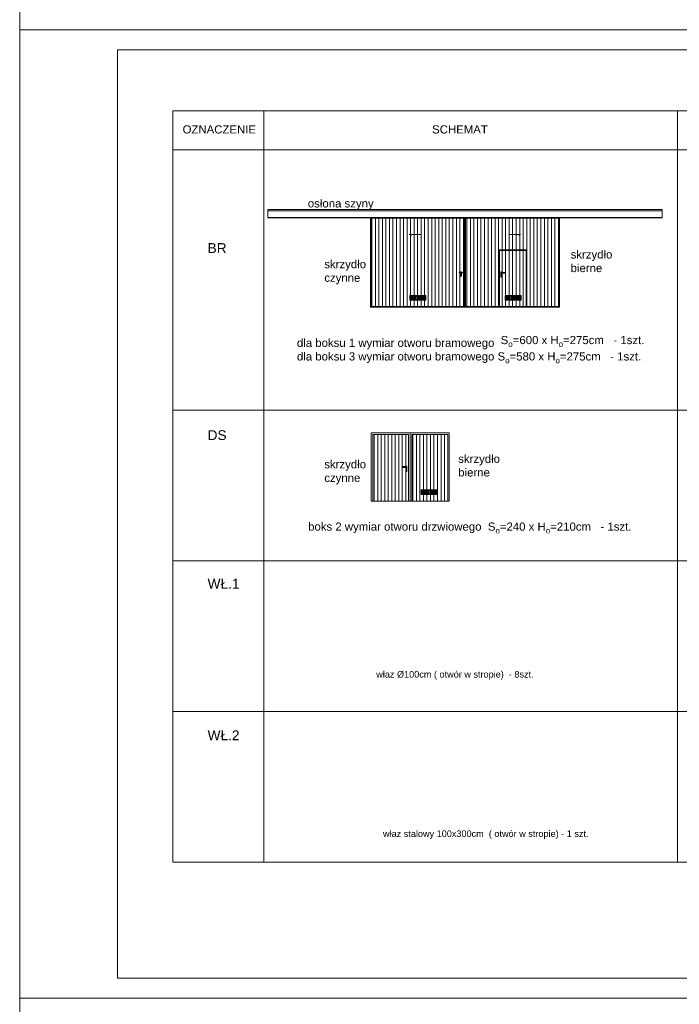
# Model space of a CAD drawing. Header units: millimetres. Extents: x 14041 to 23361, y -6349 to 12956.
# Tile 16 of 106: x 19155 to 21178, y -428 to 2592. Entities that reach past the tile are written whole.
import ezdxf

# ---------------------------------------------------------------- set-up
doc = ezdxf.new("R2010")
doc.units = ezdxf.units.MM
for name, color, linetype, lineweight in [('A-odnośnik', 2, 'Continuous', 9), ('A-opisy', 7, 'Continuous', 18), ('A-stolarka', 5, 'Continuous', 15), ('A-stolarka opis', 7, 'Continuous', 9), ('A-Tabelka', 7, 'Continuous', 18), ('A-wypełnienie', 252, 'Continuous', 9)]:
    doc.layers.add(name, color=color, linetype=linetype, lineweight=lineweight)
doc.styles.add('OP.3', font='arial.ttf', dxfattribs={"height": 16})

msp = doc.modelspace()

# ---------------------------------------------------------------- hatches: boundary and pattern name
at = {"layer": 'A-stolarka', "ltscale": 2, "transparency": 33554687}
h = msp.add_hatch(dxfattribs=at)
h.set_pattern_fill('ANSI31', color=256, angle=45)
h.set_pattern_definition([(90, (-5501.817376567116, -7607.582151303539), (-3.175, 1.944126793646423e-16), [])])
h.paths.add_polyline_path([(20353.00702095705, 1743.75583513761), (20353.00702095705, 1733.75583513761), (20398.00702095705, 1733.75583513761), (20398.00702095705, 1743.75583513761)])
h = msp.add_hatch(dxfattribs=at)
h.set_pattern_fill('ANSI31', color=256, scale=1.000000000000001, angle=45)
h.set_pattern_definition([(90, (-5209.213756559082, -7607.582151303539), (-3.175, 1.944126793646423e-16), [])])
h.paths.add_polyline_path([(20645.61064096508, 1743.75583513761), (20645.61064096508, 1733.75583513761), (20690.61064096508, 1733.75583513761), (20690.61064096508, 1743.75583513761)])
h = msp.add_hatch(dxfattribs=at)
h.set_pattern_fill('ANSI31', color=256, scale=1.000000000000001, angle=45)
h.set_pattern_definition([(90, (-5466.146418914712, -8203.284223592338), (-3.175, 1.944126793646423e-16), [])])
h.paths.add_polyline_path([(20388.67797860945, 1148.053762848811), (20388.67797860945, 1138.053762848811), (20433.67797860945, 1138.053762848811), (20433.67797860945, 1148.053762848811)])
at = {"layer": 'A-wypełnienie', "ltscale": 10, "transparency": 33554687}
h = msp.add_hatch(dxfattribs=at)
h.set_pattern_fill('ANSI31', color=253, scale=3.400000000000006, angle=45)
h.set_pattern_definition([(90, (-1117.529020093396, -1950.324694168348), (-10.795, 6.610031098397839e-16), [])])
h.paths.add_polyline_path([(20351.00702095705, 1745.75583513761), (20400.00702095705, 1745.75583513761), (20400.00702095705, 1731.75583513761), (20351.00702095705, 1731.75583513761)], flags=16)
h.paths.add_polyline_path([(20351.00702095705, 1745.75583513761), (20400.00702095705, 1745.75583513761), (20400.00702095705, 1731.75583513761), (20351.00702095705, 1731.75583513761)], flags=16)
h.paths.add_polyline_path([(20351.00702095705, 1745.75583513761), (20400.00702095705, 1745.75583513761), (20400.00702095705, 1731.75583513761), (20351.00702095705, 1731.75583513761)], flags=16)
h.paths.add_polyline_path([(20351.00702095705, 1745.75583513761), (20400.00702095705, 1745.75583513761), (20400.00702095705, 1731.75583513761), (20351.00702095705, 1731.75583513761)], flags=16)
h.paths.add_polyline_path([(20351.00702095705, 1745.75583513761), (20400.00702095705, 1745.75583513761), (20400.00702095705, 1731.75583513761), (20351.00702095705, 1731.75583513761)], flags=16)
h.paths.add_polyline_path([(20518.50702095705, 1985.860087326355), (20230.50702095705, 1985.860087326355), (20230.50702095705, 1710.808514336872), (20518.50702095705, 1710.808514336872)])
h = msp.add_hatch(dxfattribs=at)
h.set_pattern_fill('ANSI31', color=253, scale=3.400000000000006, angle=45)
h.set_pattern_definition([(90, (-1117.529020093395, -1950.324694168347), (-10.795, 6.610031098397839e-16), [])])
h.paths.add_polyline_path([(20808.50702095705, 1983.860087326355), (20522.50702095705, 1983.860087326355), (20522.50702095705, 1712.808514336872), (20624.50702095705, 1712.808514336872), (20624.50702095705, 1885.860087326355), (20710.50702095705, 1885.860087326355), (20710.50702095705, 1712.808514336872), (20808.50702095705, 1712.808514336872)])
h.paths.add_polyline_path([(20708.50702095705, 1712.808514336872), (20708.50702095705, 1883.860087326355), (20626.50702095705, 1883.860087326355), (20626.50702095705, 1712.808514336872)])
h.paths.add_polyline_path([(20643.61064096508, 1745.75583513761), (20692.61064096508, 1745.75583513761), (20692.61064096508, 1731.75583513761), (20643.61064096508, 1731.75583513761)], flags=16)
h = msp.add_hatch(dxfattribs=at)
h.set_pattern_fill('ANSI31', color=253, scale=3.400000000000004, angle=45)
h.set_pattern_definition([(90, (-711.1179094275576, -2546.026766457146), (-10.795, 6.610031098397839e-16), [])])
h.paths.add_polyline_path([(20347.50702095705, 1320.106442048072), (20237.50702095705, 1320.106442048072), (20237.50702095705, 1115.106442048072), (20347.50702095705, 1115.106442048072)])
h.paths.add_polyline_path([(20357.50702095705, 1115.106442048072), (20467.50702095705, 1115.106442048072), (20467.50702095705, 1320.106442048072), (20357.50702095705, 1320.106442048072)])

# ---------------------------------------------------------------- linework, layer by layer
at = {"layer": 'A-odnośnik', "ltscale": 2}
for p, q in [((19624.82310888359, 2312.824776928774), (19624.82310888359, 7.901958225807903)), ((19624.82310888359, 2312.824776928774), (22393.27544799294, 2312.824776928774)), ((19903.8482265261, 2312.824776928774), (19903.8482265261, 7.901958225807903)), ((21172.26807284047, 2312.824776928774), (21172.26807284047, 7.901958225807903)), ((19624.82310888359, 2192.811062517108), (22393.27544799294, 2192.811062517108)), ((19624.82310888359, 1394.308011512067), (22393.27544799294, 1394.308011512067)), ((19624.82310888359, 932.172660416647), (22393.27544799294, 932.172660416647)), ((19624.82310888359, 470.0373093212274), (22393.27544799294, 470.0373093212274)), ((19624.82310888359, 7.901958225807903), (22393.27544799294, 7.901958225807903))]:
    msp.add_line(p, q, dxfattribs=at)
at = {"layer": 'A-odnośnik'}
for p, q in [((20384.95719689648, 1933.471970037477), (20349.8895952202, 1933.471970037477)), ((20349.8895952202, 1933.471970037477), (20358.01872451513, 1931.127238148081)), ((20656.05684501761, 1933.471970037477), (20691.12444669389, 1933.471970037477)), ((20691.12444669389, 1933.471970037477), (20682.99531739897, 1931.127238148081))]:
    msp.add_line(p, q, dxfattribs=at)
at = {"layer": 'A-stolarka', "ltscale": 2}
for p, q in [((19915.50702095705, 2009.860087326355), (21125.50702095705, 2009.860087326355)), ((19915.50702095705, 2005.860087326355), (21125.50702095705, 2005.860087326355)), ((20518.50702095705, 1985.860087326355), (20518.50702095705, 1710.808514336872)), ((20520.50702095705, 1985.860087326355), (20520.50702095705, 1710.808514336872)), ((20522.50702095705, 1985.860087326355), (20522.50702095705, 1710.808514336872))]:
    msp.add_line(p, q, dxfattribs=at)
at = {"layer": 'A-stolarka', "lineweight": 30}
msp.add_line((19915.50702095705, 1985.860087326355), (21125.50702095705, 1985.860087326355), dxfattribs=at)
at = {"layer": 'A-stolarka', "linetype": 'Continuous', "ltscale": 25.4}
for p, q in [((20503.39574540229, 1816.949702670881), (20507.0452314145, 1817.364366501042)), ((20507.0452314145, 1814.780974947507), (20503.39593694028, 1815.195594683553)), ((20507.03479741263, 1816.988807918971), (20503.43392677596, 1816.573410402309)), ((20503.43406940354, 1815.571897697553), (20507.03479741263, 1815.15653352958)), ((20505.9977725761, 1817.245351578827), (20505.9977725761, 1818.522670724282)), ((20506.2477725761, 1818.522670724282), (20505.9977725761, 1818.522670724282)), ((20505.9977725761, 1806.122670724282), (20505.9977725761, 1814.89998346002)), ((20506.2477725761, 1818.522670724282), (20506.2477725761, 1817.273757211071)), ((20506.2477725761, 1814.871579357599), (20506.2477725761, 1806.122670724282)), ((20506.6977725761, 1819.222670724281), (20509.1977725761, 1819.222670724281)), ((20506.6977725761, 1819.222670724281), (20506.6977725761, 1818.972670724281)), ((20509.1977725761, 1818.972670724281), (20506.6977725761, 1818.972670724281)), ((20507.0452314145, 1817.364366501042), (20508.85031373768, 1817.364366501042)), ((20508.85031373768, 1814.780974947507), (20507.0452314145, 1814.780974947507)), ((20508.85031373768, 1817.364366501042), (20512.49967976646, 1816.949730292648)), ((20512.49967976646, 1815.195611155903), (20508.85031373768, 1814.780974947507)), ((20512.4615290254, 1816.573431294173), (20508.86074773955, 1816.988807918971)), ((20508.86074773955, 1815.15653352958), (20512.4615290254, 1815.571910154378)), ((20509.1977725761, 1818.972670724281), (20509.1977725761, 1819.222670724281)), ((20509.8977725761, 1818.522670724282), (20509.6477725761, 1818.522670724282)), ((20509.6477725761, 1817.273760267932), (20509.6477725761, 1818.522670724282)), ((20509.6477725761, 1806.122670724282), (20509.6477725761, 1814.87158118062)), ((20509.8977725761, 1818.522670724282), (20509.8977725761, 1817.245355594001)), ((20509.8977725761, 1814.899985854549), (20509.8977725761, 1806.122670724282)), ((20630.79218345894, 1803.017645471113), (20630.79218345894, 1818.517645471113)), ((20630.99218345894, 1818.517645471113), (20630.79218345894, 1818.517645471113)), ((20630.99218345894, 1818.517645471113), (20630.99218345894, 1803.017645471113)), ((20631.19218345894, 1815.142645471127), (20631.19218345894, 1816.842645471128)), ((20632.89218345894, 1816.842645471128), (20631.19218345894, 1816.842645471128)), ((20631.19218345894, 1815.142645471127), (20632.89218345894, 1815.142645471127)), ((20631.29218345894, 1819.017645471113), (20633.39218345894, 1819.017645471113)), ((20631.29218345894, 1818.817645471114), (20631.29218345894, 1819.017645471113)), ((20633.39218345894, 1818.817645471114), (20631.29218345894, 1818.817645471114)), ((20631.49218345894, 1817.142645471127), (20632.97387594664, 1817.142645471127)), ((20632.97387594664, 1814.842645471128), (20631.49218345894, 1814.842645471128)), ((20632.09655380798, 1813.838277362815), (20632.29244397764, 1813.842387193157)), ((20632.09655380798, 1813.747018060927), (20632.09655380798, 1813.838277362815)), ((20632.10093232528, 1813.833898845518), (20632.09655380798, 1813.838277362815)), ((20632.10093232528, 1813.751396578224), (20632.09655380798, 1813.747018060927)), ((20632.10093232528, 1813.751396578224), (20632.10093232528, 1813.833898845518)), ((20632.10093232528, 1813.833898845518), (20632.30093232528, 1813.833898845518)), ((20632.30093232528, 1813.751396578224), (20632.10093232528, 1813.751396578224)), ((20632.30093232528, 1813.833898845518), (20632.29244397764, 1813.842387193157)), ((20632.30093232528, 1813.751396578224), (20632.29244397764, 1813.742908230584)), ((20632.29655380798, 1813.547018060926), (20632.29244397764, 1813.742908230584)), ((20632.29655380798, 1814.038277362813), (20632.38781310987, 1814.038277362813)), ((20632.30093232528, 1814.033898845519), (20632.29655380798, 1814.038277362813)), ((20632.30093232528, 1813.551396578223), (20632.29655380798, 1813.547018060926)), ((20632.38781310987, 1813.547018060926), (20632.29655380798, 1813.547018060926)), ((20632.30093232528, 1814.033898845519), (20632.38343459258, 1814.033898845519)), ((20632.30093232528, 1813.833898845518), (20632.30093232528, 1814.033898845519)), ((20632.30093232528, 1813.551396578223), (20632.30093232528, 1813.751396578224)), ((20632.38343459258, 1813.551396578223), (20632.30093232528, 1813.551396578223)), ((20632.38343459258, 1814.033898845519), (20632.38781310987, 1814.038277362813)), ((20632.38343459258, 1814.033898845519), (20632.38343459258, 1813.833898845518)), ((20632.38343459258, 1813.833898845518), (20632.39192294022, 1813.842387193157)), ((20632.38343459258, 1813.833898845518), (20632.58343459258, 1813.833898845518)), ((20632.38343459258, 1813.751396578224), (20632.39192294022, 1813.742908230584)), ((20632.58343459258, 1813.751396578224), (20632.38343459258, 1813.751396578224)), ((20632.38343459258, 1813.751396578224), (20632.38343459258, 1813.551396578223)), ((20632.38343459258, 1813.551396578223), (20632.38781310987, 1813.547018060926)), ((20632.38781310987, 1814.038277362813), (20632.39192294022, 1813.842387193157)), ((20632.58781310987, 1813.747018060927), (20632.39192294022, 1813.742908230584)), ((20632.58343459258, 1813.833898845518), (20632.58781310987, 1813.838277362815)), ((20632.58343459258, 1813.833898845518), (20632.58343459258, 1813.751396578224)), ((20632.58343459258, 1813.751396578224), (20632.58781310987, 1813.747018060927)), ((20632.58781310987, 1813.838277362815), (20632.58781310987, 1813.747018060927)), ((20632.89218345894, 1816.842645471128), (20632.89218345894, 1815.142645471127)), ((20641.21049097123, 1816.842645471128), (20632.89218345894, 1816.842645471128)), ((20632.89218345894, 1815.142645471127), (20641.21049097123, 1815.142645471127)), ((20632.97387594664, 1817.142645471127), (20641.40772180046, 1817.142645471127)), ((20641.40772180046, 1814.842645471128), (20632.97387594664, 1814.842645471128)), ((20633.39218345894, 1819.017645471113), (20633.39218345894, 1818.817645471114)), ((20633.69218345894, 1817.142645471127), (20633.69218345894, 1818.517645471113)), ((20633.89218345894, 1818.517645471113), (20633.69218345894, 1818.517645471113)), ((20633.69218345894, 1803.017645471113), (20633.69218345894, 1814.842645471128)), ((20633.89218345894, 1818.517645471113), (20633.89218345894, 1817.142645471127)), ((20633.89218345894, 1814.842645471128), (20633.89218345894, 1803.017645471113)), ((20641.26119298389, 1816.994751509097), (20641.21049097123, 1816.842645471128)), ((20641.3625970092, 1816.893347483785), (20641.21049097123, 1816.842645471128)), ((20641.3625970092, 1815.091943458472), (20641.21049097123, 1815.142645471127)), ((20641.26119298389, 1814.990539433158), (20641.21049097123, 1815.142645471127)), ((20641.40772180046, 1817.142645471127), (20642.74288547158, 1817.142645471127)), ((20642.74288547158, 1814.842645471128), (20641.40772180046, 1814.842645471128)), ((20642.8442894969, 1816.942645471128), (20641.50912582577, 1816.942645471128)), ((20641.50912582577, 1815.042645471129), (20642.8442894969, 1815.042645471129)), ((20642.74288547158, 1817.142645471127), (20642.79218345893, 1817.142645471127)), ((20642.79218345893, 1814.842645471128), (20642.74288547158, 1814.842645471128)), ((20642.8442894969, 1815.042645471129), (20642.8442894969, 1816.942645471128)), ((20642.99218345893, 1816.942645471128), (20642.8442894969, 1816.942645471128)), ((20642.8442894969, 1815.042645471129), (20642.99218345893, 1815.042645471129)), ((20642.99218345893, 1816.942645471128), (20642.99218345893, 1815.042645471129)), ((20505.9977725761, 1806.122670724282), (20506.2477725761, 1806.122670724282)), ((20506.6977725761, 1805.672670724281), (20509.1977725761, 1805.672670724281)), ((20506.6977725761, 1805.672670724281), (20506.6977725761, 1805.422670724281)), ((20509.1977725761, 1805.422670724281), (20506.6977725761, 1805.422670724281)), ((20507.39777258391, 1808.122670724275), (20507.39777258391, 1809.360280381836)), ((20507.39777258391, 1808.122670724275), (20507.44777258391, 1808.122670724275)), ((20507.44777258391, 1809.385284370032), (20507.44777258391, 1808.122670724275)), ((20507.83277257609, 1811.41241676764), (20508.06277257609, 1811.41241676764)), ((20507.83277257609, 1810.91241676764), (20507.83277257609, 1811.41241676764)), ((20507.83277257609, 1809.462416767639), (20507.83277257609, 1810.91241676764)), ((20508.06277257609, 1810.91241676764), (20507.83277257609, 1810.91241676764)), ((20507.83277257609, 1809.462416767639), (20508.06277257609, 1809.462416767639)), ((20507.83277257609, 1808.962416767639), (20507.83277257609, 1809.462416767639)), ((20508.06277257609, 1808.962416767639), (20507.83277257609, 1808.962416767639)), ((20508.06277257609, 1811.41241676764), (20508.06277257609, 1810.91241676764)), ((20508.06277257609, 1809.462416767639), (20508.06277257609, 1810.91241676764)), ((20508.06277257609, 1809.462416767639), (20508.06277257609, 1808.962416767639)), ((20508.44777258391, 1808.122670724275), (20508.44777258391, 1809.385284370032)), ((20508.49777258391, 1808.122670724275), (20508.44777258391, 1808.122670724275)), ((20508.49777258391, 1809.360280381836), (20508.49777258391, 1808.122670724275)), ((20509.1977725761, 1805.422670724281), (20509.1977725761, 1805.672670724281)), ((20509.6477725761, 1806.122670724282), (20509.8977725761, 1806.122670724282)), ((20630.99218345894, 1803.017645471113), (20630.79218345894, 1803.017645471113)), ((20631.29218345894, 1802.717645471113), (20633.39218345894, 1802.717645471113)), ((20631.29218345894, 1802.717645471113), (20631.29218345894, 1802.517645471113)), ((20633.39218345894, 1802.517645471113), (20631.29218345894, 1802.517645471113)), ((20631.84218159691, 1805.017645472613), (20631.84218159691, 1806.274576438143)), ((20631.84718252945, 1806.281756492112), (20631.84718252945, 1805.037396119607)), ((20632.09655380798, 1803.538277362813), (20632.29244397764, 1803.542387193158)), ((20632.09655380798, 1803.447018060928), (20632.09655380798, 1803.538277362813)), ((20632.10093232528, 1803.533898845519), (20632.09655380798, 1803.538277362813)), ((20632.10093232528, 1803.451396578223), (20632.09655380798, 1803.447018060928)), ((20632.10093232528, 1803.451396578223), (20632.10093232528, 1803.533898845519)), ((20632.10093232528, 1803.533898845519), (20632.30093232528, 1803.533898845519)), ((20632.30093232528, 1803.451396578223), (20632.10093232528, 1803.451396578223)), ((20632.44218253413, 1807.342646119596), (20632.24218253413, 1807.342646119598)), ((20632.24218253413, 1807.342646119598), (20632.24218253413, 1807.242646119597)), ((20632.24218253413, 1807.242646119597), (20632.34218253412, 1807.242646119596)), ((20632.34218253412, 1807.142646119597), (20632.24218253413, 1807.142646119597)), ((20632.24218253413, 1807.142646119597), (20632.24218253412, 1806.742646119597)), ((20632.24218253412, 1806.742646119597), (20632.34218253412, 1806.742646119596)), ((20632.30093232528, 1803.533898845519), (20632.29244397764, 1803.542387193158)), ((20632.30093232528, 1803.451396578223), (20632.29244397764, 1803.442908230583)), ((20632.29655380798, 1803.247018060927), (20632.29244397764, 1803.442908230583)), ((20632.29655380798, 1803.738277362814), (20632.38781310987, 1803.738277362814)), ((20632.30093232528, 1803.733898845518), (20632.29655380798, 1803.738277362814)), ((20632.30093232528, 1803.251396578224), (20632.29655380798, 1803.247018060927)), ((20632.38781310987, 1803.247018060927), (20632.29655380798, 1803.247018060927)), ((20632.30093232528, 1803.733898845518), (20632.38343459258, 1803.733898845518)), ((20632.30093232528, 1803.533898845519), (20632.30093232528, 1803.733898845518)), ((20632.30093232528, 1803.251396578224), (20632.30093232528, 1803.451396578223)), ((20632.38343459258, 1803.251396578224), (20632.30093232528, 1803.251396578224)), ((20632.34218253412, 1807.242646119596), (20632.34218253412, 1807.142646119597)), ((20632.34218253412, 1806.942646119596), (20632.34218253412, 1807.042646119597)), ((20632.34218253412, 1807.042646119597), (20632.44218253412, 1807.042646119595)), ((20632.44218253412, 1806.942646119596), (20632.34218253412, 1806.942646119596)), ((20632.34218253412, 1806.742646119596), (20632.34218253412, 1806.442646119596)), ((20632.34218253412, 1806.442646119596), (20632.44218253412, 1806.442646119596)), ((20632.38343459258, 1803.733898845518), (20632.38781310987, 1803.738277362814)), ((20632.38343459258, 1803.733898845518), (20632.38343459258, 1803.533898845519)), ((20632.38343459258, 1803.533898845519), (20632.39192294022, 1803.542387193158)), ((20632.38343459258, 1803.533898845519), (20632.58343459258, 1803.533898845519)), ((20632.38343459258, 1803.451396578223), (20632.39192294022, 1803.442908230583)), ((20632.58343459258, 1803.451396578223), (20632.38343459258, 1803.451396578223)), ((20632.38343459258, 1803.451396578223), (20632.38343459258, 1803.251396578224)), ((20632.38343459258, 1803.251396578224), (20632.38781310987, 1803.247018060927)), ((20632.38781310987, 1803.738277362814), (20632.39192294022, 1803.542387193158)), ((20632.58781310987, 1803.447018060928), (20632.39192294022, 1803.442908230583)), ((20632.44218253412, 1807.042646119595), (20632.44218253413, 1807.342646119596)), ((20632.44218253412, 1806.442646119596), (20632.44218253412, 1806.942646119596)), ((20632.58343459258, 1803.533898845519), (20632.58781310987, 1803.538277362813)), ((20632.58343459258, 1803.533898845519), (20632.58343459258, 1803.451396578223)), ((20632.58343459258, 1803.451396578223), (20632.58781310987, 1803.447018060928)), ((20632.58781310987, 1803.538277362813), (20632.58781310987, 1803.447018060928)), ((20632.83718252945, 1805.037396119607), (20632.83718252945, 1806.281756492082)), ((20632.84218346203, 1806.274576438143), (20632.84218346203, 1805.017645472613)), ((20633.39218345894, 1802.517645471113), (20633.39218345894, 1802.717645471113)), ((20633.89218345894, 1803.017645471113), (20633.69218345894, 1803.017645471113)), ((20330.0342935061, 1221.213261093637), (20330.0342935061, 1219.313261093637)), ((20330.0342935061, 1221.213261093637), (20330.18218746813, 1221.213261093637)), ((20330.18218746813, 1219.313261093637), (20330.0342935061, 1219.313261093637)), ((20330.18218746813, 1219.313261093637), (20330.18218746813, 1221.213261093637)), ((20330.18218746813, 1221.213261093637), (20331.51735113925, 1221.213261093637)), ((20331.51735113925, 1219.313261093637), (20330.18218746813, 1219.313261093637)), ((20330.28359149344, 1221.413261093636), (20330.2342935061, 1221.413261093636)), ((20330.2342935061, 1219.113261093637), (20330.28359149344, 1219.113261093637)), ((20331.61875516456, 1221.413261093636), (20330.28359149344, 1221.413261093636)), ((20330.28359149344, 1219.113261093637), (20331.61875516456, 1219.113261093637)), ((20340.05260101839, 1221.413261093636), (20331.61875516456, 1221.413261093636)), ((20331.61875516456, 1219.113261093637), (20340.05260101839, 1219.113261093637)), ((20331.66387995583, 1221.163963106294), (20331.8159859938, 1221.113261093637)), ((20331.66387995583, 1219.362559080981), (20331.8159859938, 1219.413261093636)), ((20331.76528398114, 1221.265367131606), (20331.8159859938, 1221.113261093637)), ((20331.76528398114, 1219.261155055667), (20331.8159859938, 1219.413261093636)), ((20331.8159859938, 1221.113261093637), (20340.13429350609, 1221.113261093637)), ((20340.13429350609, 1219.413261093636), (20331.8159859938, 1219.413261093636)), ((20339.13429350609, 1222.788261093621), (20339.13429350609, 1221.413261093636)), ((20339.13429350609, 1222.788261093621), (20339.33429350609, 1222.788261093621)), ((20339.13429350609, 1219.113261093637), (20339.13429350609, 1207.288261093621)), ((20339.33429350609, 1221.413261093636), (20339.33429350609, 1222.788261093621)), ((20339.33429350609, 1207.288261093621), (20339.33429350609, 1219.113261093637)), ((20341.73429350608, 1223.288261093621), (20339.63429350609, 1223.288261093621)), ((20339.63429350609, 1223.288261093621), (20339.63429350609, 1223.088261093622)), ((20339.63429350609, 1223.088261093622), (20341.73429350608, 1223.088261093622)), ((20341.53429350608, 1221.413261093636), (20340.05260101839, 1221.413261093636)), ((20340.05260101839, 1219.113261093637), (20341.53429350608, 1219.113261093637)), ((20340.13429350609, 1221.113261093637), (20340.13429350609, 1219.413261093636)), ((20340.13429350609, 1221.113261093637), (20341.83429350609, 1221.113261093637)), ((20341.83429350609, 1219.413261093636), (20340.13429350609, 1219.413261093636)), ((20340.184293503, 1210.545192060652), (20340.184293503, 1209.288261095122)), ((20340.18929443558, 1209.308011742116), (20340.18929443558, 1210.552372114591)), ((20340.43866385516, 1218.108892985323), (20340.43866385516, 1218.017633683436)), ((20340.44304237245, 1218.104514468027), (20340.43866385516, 1218.108892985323)), ((20340.44304237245, 1218.022012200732), (20340.43866385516, 1218.017633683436)), ((20340.43866385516, 1218.017633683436), (20340.63455402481, 1218.013523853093)), ((20340.64304237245, 1218.104514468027), (20340.44304237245, 1218.104514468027)), ((20340.44304237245, 1218.104514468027), (20340.44304237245, 1218.022012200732)), ((20340.44304237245, 1218.022012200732), (20340.64304237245, 1218.022012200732)), ((20340.5842944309, 1211.313261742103), (20340.5842944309, 1211.613261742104)), ((20340.5842944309, 1211.613261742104), (20340.7842944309, 1211.613261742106)), ((20340.6842944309, 1211.313261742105), (20340.5842944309, 1211.313261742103)), ((20340.5842944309, 1210.713261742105), (20340.5842944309, 1211.213261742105)), ((20340.5842944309, 1211.213261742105), (20340.6842944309, 1211.213261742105)), ((20340.68429443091, 1210.713261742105), (20340.5842944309, 1210.713261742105)), ((20340.63866385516, 1218.308892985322), (20340.63455402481, 1218.113002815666)), ((20340.64304237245, 1218.104514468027), (20340.63455402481, 1218.113002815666)), ((20340.64304237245, 1218.022012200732), (20340.63455402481, 1218.013523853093)), ((20340.63866385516, 1208.008892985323), (20340.63455402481, 1207.813002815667)), ((20340.72992315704, 1218.308892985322), (20340.63866385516, 1218.308892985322)), ((20340.64304237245, 1218.304514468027), (20340.63866385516, 1218.308892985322)), ((20340.64304237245, 1217.822012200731), (20340.63866385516, 1217.817633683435)), ((20340.63866385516, 1217.817633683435), (20340.72992315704, 1217.817633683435)), ((20340.72992315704, 1208.008892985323), (20340.63866385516, 1208.008892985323)), ((20340.64304237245, 1208.004514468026), (20340.63866385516, 1208.008892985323)), ((20340.72554463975, 1218.304514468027), (20340.64304237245, 1218.304514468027)), ((20340.64304237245, 1218.304514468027), (20340.64304237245, 1218.104514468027)), ((20340.64304237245, 1218.022012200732), (20340.64304237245, 1217.822012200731)), ((20340.64304237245, 1217.822012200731), (20340.72554463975, 1217.822012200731)), ((20340.72554463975, 1208.004514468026), (20340.64304237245, 1208.004514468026)), ((20340.64304237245, 1208.004514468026), (20340.64304237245, 1207.804514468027)), ((20340.6842944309, 1211.513261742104), (20340.6842944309, 1211.413261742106)), ((20340.7842944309, 1211.513261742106), (20340.6842944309, 1211.513261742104)), ((20340.6842944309, 1211.413261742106), (20340.7842944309, 1211.413261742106)), ((20340.6842944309, 1211.213261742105), (20340.6842944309, 1211.313261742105)), ((20340.7842944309, 1211.013261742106), (20340.6842944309, 1211.013261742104)), ((20340.6842944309, 1211.013261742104), (20340.68429443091, 1210.713261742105)), ((20340.72554463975, 1218.304514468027), (20340.72992315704, 1218.308892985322)), ((20340.72554463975, 1218.104514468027), (20340.72554463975, 1218.304514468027)), ((20340.72554463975, 1218.104514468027), (20340.73403298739, 1218.113002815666)), ((20340.92554463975, 1218.104514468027), (20340.72554463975, 1218.104514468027)), ((20340.72554463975, 1218.022012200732), (20340.73403298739, 1218.013523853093)), ((20340.72554463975, 1217.822012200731), (20340.72554463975, 1218.022012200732)), ((20340.72554463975, 1218.022012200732), (20340.92554463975, 1218.022012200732)), ((20340.72554463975, 1217.822012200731), (20340.72992315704, 1217.817633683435)), ((20340.72554463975, 1208.004514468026), (20340.72992315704, 1208.008892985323)), ((20340.72554463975, 1207.804514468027), (20340.72554463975, 1208.004514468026)), ((20340.72992315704, 1217.817633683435), (20340.73403298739, 1218.013523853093)), ((20340.92992315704, 1218.108892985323), (20340.73403298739, 1218.113002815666)), ((20340.7842944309, 1211.613261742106), (20340.7842944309, 1211.513261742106)), ((20340.7842944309, 1211.413261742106), (20340.7842944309, 1211.013261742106)), ((20340.92554463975, 1218.104514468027), (20340.92992315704, 1218.108892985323)), ((20340.92554463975, 1218.022012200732), (20340.92554463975, 1218.104514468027)), ((20340.92554463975, 1218.022012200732), (20340.92992315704, 1218.017633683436)), ((20340.92992315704, 1218.017633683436), (20340.92992315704, 1218.108892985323)), ((20341.17929443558, 1210.55237211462), (20341.17929443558, 1209.308011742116)), ((20341.18429536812, 1209.288261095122), (20341.18429536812, 1210.545192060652)), ((20341.73429350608, 1223.088261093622), (20341.73429350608, 1223.288261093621)), ((20341.83429350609, 1219.413261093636), (20341.83429350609, 1221.113261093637)), ((20342.03429350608, 1222.788261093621), (20342.03429350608, 1207.288261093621)), ((20342.03429350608, 1222.788261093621), (20342.23429350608, 1222.788261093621)), ((20342.23429350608, 1207.288261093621), (20342.23429350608, 1222.788261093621)), ((20339.13429350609, 1207.288261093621), (20339.33429350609, 1207.288261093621)), ((20341.73429350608, 1206.988261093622), (20339.63429350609, 1206.988261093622)), ((20339.63429350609, 1206.788261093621), (20339.63429350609, 1206.988261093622)), ((20339.63429350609, 1206.788261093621), (20341.73429350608, 1206.788261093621)), ((20340.43866385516, 1207.808892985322), (20340.43866385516, 1207.717633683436)), ((20340.44304237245, 1207.804514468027), (20340.43866385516, 1207.808892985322)), ((20340.44304237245, 1207.722012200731), (20340.43866385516, 1207.717633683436)), ((20340.43866385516, 1207.717633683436), (20340.63455402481, 1207.713523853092)), ((20340.64304237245, 1207.804514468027), (20340.44304237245, 1207.804514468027)), ((20340.44304237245, 1207.804514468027), (20340.44304237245, 1207.722012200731)), ((20340.44304237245, 1207.722012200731), (20340.64304237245, 1207.722012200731)), ((20340.64304237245, 1207.804514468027), (20340.63455402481, 1207.813002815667)), ((20340.64304237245, 1207.722012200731), (20340.63455402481, 1207.713523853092)), ((20340.64304237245, 1207.522012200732), (20340.63866385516, 1207.517633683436)), ((20340.63866385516, 1207.517633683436), (20340.72992315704, 1207.517633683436)), ((20340.64304237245, 1207.722012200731), (20340.64304237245, 1207.522012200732)), ((20340.64304237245, 1207.522012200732), (20340.72554463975, 1207.522012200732)), ((20340.72554463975, 1207.804514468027), (20340.73403298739, 1207.813002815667)), ((20340.92554463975, 1207.804514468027), (20340.72554463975, 1207.804514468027)), ((20340.72554463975, 1207.722012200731), (20340.73403298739, 1207.713523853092)), ((20340.72554463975, 1207.522012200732), (20340.72554463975, 1207.722012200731)), ((20340.72554463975, 1207.722012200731), (20340.92554463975, 1207.722012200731)), ((20340.72554463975, 1207.522012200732), (20340.72992315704, 1207.517633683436)), ((20340.72992315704, 1207.517633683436), (20340.73403298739, 1207.713523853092)), ((20340.92992315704, 1207.808892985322), (20340.73403298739, 1207.813002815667)), ((20340.92554463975, 1207.804514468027), (20340.92992315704, 1207.808892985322)), ((20340.92554463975, 1207.722012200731), (20340.92554463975, 1207.804514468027)), ((20340.92554463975, 1207.722012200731), (20340.92992315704, 1207.717633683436)), ((20340.92992315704, 1207.717633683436), (20340.92992315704, 1207.808892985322)), ((20341.73429350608, 1206.988261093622), (20341.73429350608, 1206.788261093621)), ((20342.03429350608, 1207.288261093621), (20342.23429350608, 1207.288261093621))]:
    msp.add_line(p, q, dxfattribs=at)
at = {"layer": 'A-stolarka', "ltscale": 2}
for points in [[(19915.50702095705, 2009.860087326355), (19915.50702095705, 1985.860087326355)], [(19915.50702095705, 2009.860087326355), (19915.50702095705, 1985.860087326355)], [(21125.50702095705, 1985.860087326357), (21125.50702095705, 2009.860087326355)], [(20353.00702095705, 1743.75583513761), (20353.00702095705, 1733.75583513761), (20398.00702095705, 1733.75583513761), (20398.00702095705, 1743.75583513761), (20353.00702095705, 1743.75583513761)], [(20645.61064096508, 1743.75583513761), (20645.61064096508, 1733.75583513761), (20690.61064096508, 1733.75583513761), (20690.61064096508, 1743.75583513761), (20645.61064096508, 1743.75583513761)], [(20388.67797860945, 1148.053762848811), (20388.67797860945, 1138.053762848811), (20433.67797860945, 1138.053762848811), (20433.67797860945, 1148.053762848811), (20388.67797860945, 1148.053762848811)]]:
    msp.add_lwpolyline(points, dxfattribs=at)
for points in [[(20810.50702095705, 1985.860087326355), (20230.50702095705, 1985.860087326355), (20230.50702095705, 1710.808514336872), (20810.50702095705, 1710.808514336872)], [(20808.50702095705, 1983.860087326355), (20232.50702095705, 1983.860087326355), (20232.50702095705, 1712.808514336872), (20808.50702095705, 1712.808514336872)], [(20624.50702095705, 1885.860087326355), (20710.50702095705, 1885.860087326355), (20710.50702095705, 1710.808514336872), (20624.50702095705, 1710.808514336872)], [(20626.50702095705, 1883.860087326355), (20708.50702095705, 1883.860087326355), (20708.50702095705, 1710.808514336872), (20626.50702095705, 1710.808514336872)], [(20351.00702095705, 1745.75583513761), (20351.00702095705, 1731.75583513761), (20400.00702095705, 1731.75583513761), (20400.00702095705, 1745.75583513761)], [(20643.61064096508, 1745.75583513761), (20643.61064096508, 1731.75583513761), (20692.61064096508, 1731.75583513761), (20692.61064096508, 1745.75583513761)], [(20386.67797860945, 1150.053762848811), (20386.67797860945, 1136.053762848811), (20435.67797860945, 1136.053762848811), (20435.67797860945, 1150.053762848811)]]:
    msp.add_lwpolyline(points, close=True, dxfattribs=at)
at = {"layer": 'A-stolarka'}
for points in [[(20352.50702095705, 1325.106442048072), (20232.50702095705, 1325.106442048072), (20232.50702095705, 1115.106442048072), (20352.50702095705, 1115.106442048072)], [(20347.50702095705, 1320.106442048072), (20237.50702095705, 1320.106442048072), (20237.50702095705, 1115.106442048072), (20347.50702095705, 1115.106442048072)], [(20352.50702095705, 1325.106442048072), (20472.50702095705, 1325.106442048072), (20472.50702095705, 1115.106442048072), (20352.50702095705, 1115.106442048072)], [(20357.50702095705, 1320.106442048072), (20467.50702095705, 1320.106442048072), (20467.50702095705, 1115.106442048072), (20357.50702095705, 1115.106442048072)]]:
    msp.add_lwpolyline(points, close=True, dxfattribs=at)
at = {"layer": 'A-stolarka', "linetype": 'Continuous', "ltscale": 25.4}
for centre, radius in [((20507.94777257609, 1817.972670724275), 0.4299999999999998), ((20507.94777257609, 1817.972670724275), 0.4250000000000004), ((20632.34218345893, 1813.792647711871), 0.509999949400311), ((20632.34218345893, 1813.792647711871), 0.407787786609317), ((20507.94777257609, 1806.672670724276), 0.4299999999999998), ((20507.94777257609, 1806.672670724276), 0.425), ((20632.34218253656, 1806.992646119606), 0.7000000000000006), ((20632.34218345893, 1803.49264771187), 0.509999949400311), ((20632.34218345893, 1803.49264771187), 0.407787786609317), ((20340.68429442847, 1211.263261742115), 0.7000000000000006), ((20340.6842935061, 1218.063263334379), 0.509999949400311), ((20340.6842935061, 1207.763263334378), 0.509999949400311), ((20340.6842935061, 1218.063263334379), 0.407787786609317), ((20340.6842935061, 1207.763263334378), 0.407787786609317)]:
    msp.add_circle(centre, radius, dxfattribs=at)
for centre, radius, start, end in [((20503.59777255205, 1816.072670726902), 0.8999999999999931, 102.9719853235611, 257.0405273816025), ((20503.55738583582, 1816.072671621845), 0.5157339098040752, 103.8502566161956, 256.1660626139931), ((20504.21915550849, 1816.843168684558), 0.8302732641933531, 172.6279424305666, 198.9596989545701), ((20504.21943366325, 1815.302229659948), 0.8303721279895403, 161.0492284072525, 187.3782014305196), ((20506.6977725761, 1818.522670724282), 0.7000000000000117, 90, 180), ((20506.6977725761, 1818.522670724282), 0.4500000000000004, 90, 180), ((20509.1977725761, 1818.522670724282), 0.7000000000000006, 0, 90), ((20509.1977725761, 1818.522670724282), 0.4499999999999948, 0, 90), ((20512.33815969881, 1816.072670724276), 0.5157335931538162, 283.8399980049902, 76.16000199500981), ((20512.29777257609, 1816.072670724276), 0.9000000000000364, 282.9641485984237, 77.03585140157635), ((20631.29218345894, 1818.517645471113), 0.5000000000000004, 90, 180), ((20631.29218345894, 1818.517645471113), 0.3000000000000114, 90, 180), ((20631.49218345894, 1816.842645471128), 0.2999999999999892, 90, 180), ((20631.49218345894, 1815.142645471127), 0.2999999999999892, 180, 270), ((20632.32755986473, 1820.087155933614), 6.344344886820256, 267.9133230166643, 269.6828667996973), ((20638.63669168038, 1813.80727130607), 6.344344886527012, 177.9133230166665, 179.682866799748), ((20626.04767523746, 1813.778024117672), 6.34434488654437, 357.913323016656, 359.682866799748), ((20632.35680705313, 1807.498139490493), 6.344344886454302, 87.91332301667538, 89.68286679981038), ((20633.39218345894, 1818.517645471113), 0.4999999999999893, 0, 90), ((20633.39218345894, 1818.517645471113), 0.3000000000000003, 0, 90), ((20642.79218345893, 1816.942645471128), 0.2000000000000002, 0, 90), ((20642.79218345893, 1815.042645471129), 0.2000000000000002, 270, 0), ((20506.6977725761, 1806.122670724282), 0.7000000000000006, 180, 270), ((20506.6977725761, 1806.122670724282), 0.4499999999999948, 180, 270), ((20507.94777258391, 1810.072670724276), 0.9000000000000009, 97.34119789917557, 232.3301130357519), ((20507.94777258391, 1810.072670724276), 0.8500000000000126, 97.77562815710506, 233.9681209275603), ((20507.94777258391, 1808.122670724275), 0.5500000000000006, 180, 0), ((20507.94777258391, 1808.122670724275), 0.5000000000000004, 180, 0), ((20507.94777258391, 1810.072670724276), 0.9000000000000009, 307.6698869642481, 82.65880310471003), ((20507.94777258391, 1810.072670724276), 0.8500000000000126, 306.0318790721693, 82.2243729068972), ((20509.1977725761, 1806.122670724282), 0.4500000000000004, 270, 0), ((20509.1977725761, 1806.122670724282), 0.7000000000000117, 270, 0), ((20631.29218345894, 1803.017645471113), 0.5000000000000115, 180, 270), ((20631.29218345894, 1803.017645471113), 0.3000000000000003, 180, 270), ((20632.34218252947, 1806.992646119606), 0.8749999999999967, 304.8499789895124, 235.1500210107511), ((20632.34218252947, 1806.992646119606), 0.8662500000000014, 304.8499045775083, 235.1500954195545), ((20632.34218252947, 1805.017645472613), 0.5000009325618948, 180, 0), ((20632.34218252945, 1805.037396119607), 0.495000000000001, 180, 0), ((20632.32755986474, 1809.787155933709), 6.344344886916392, 267.9133230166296, 269.6828667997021), ((20638.6366916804, 1803.507271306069), 6.344344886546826, 177.913323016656, 179.682866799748), ((20626.04767523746, 1803.47802411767), 6.344344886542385, 357.9133230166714, 359.6828667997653), ((20632.35680705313, 1797.1981394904), 6.344344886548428, 87.91332301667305, 89.68286679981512), ((20633.39218345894, 1803.017645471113), 0.2999999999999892, 270, 0), ((20633.39218345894, 1803.017645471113), 0.5000000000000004, 270, 0), ((20330.2342935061, 1221.213261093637), 0.2000000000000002, 90, 180), ((20330.2342935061, 1219.313261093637), 0.2000000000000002, 180, 270), ((20339.63429350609, 1222.788261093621), 0.4999999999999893, 90, 180), ((20339.63429350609, 1222.788261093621), 0.3000000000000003, 90, 180), ((20340.68429443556, 1211.263261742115), 0.8749999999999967, 304.8499789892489, 235.1500210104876), ((20340.68429443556, 1211.263261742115), 0.8662500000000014, 304.8499045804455, 235.1500954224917), ((20340.68429443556, 1209.288261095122), 0.5000009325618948, 180, 0), ((20340.68429443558, 1209.308011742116), 0.495000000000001, 180, 0), ((20340.66966991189, 1211.768755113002), 6.344344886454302, 90.31713320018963, 92.08667698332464), ((20346.97880172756, 1218.04863974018), 6.34434488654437, 180.317133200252, 182.086676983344), ((20334.38978528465, 1218.077886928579), 6.344344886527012, 0.3171332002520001, 2.086676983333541), ((20334.38978528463, 1207.777886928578), 6.344344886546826, 0.3171332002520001, 2.086676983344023), ((20340.69891710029, 1224.357771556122), 6.344344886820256, 270.3171332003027, 272.0866769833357), ((20341.53429350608, 1221.113261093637), 0.2999999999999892, 0, 90), ((20341.53429350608, 1219.413261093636), 0.2999999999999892, 270, 0), ((20341.73429350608, 1222.788261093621), 0.5000000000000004, 0, 90), ((20341.73429350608, 1222.788261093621), 0.3000000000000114, 0, 90), ((20339.63429350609, 1207.288261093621), 0.5000000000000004, 180, 270), ((20339.63429350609, 1207.288261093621), 0.2999999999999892, 180, 270), ((20340.6696699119, 1201.468755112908), 6.344344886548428, 90.3171332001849, 92.08667698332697), ((20346.97880172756, 1207.748639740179), 6.344344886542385, 180.3171332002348, 182.0866769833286), ((20340.69891710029, 1214.057771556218), 6.344344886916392, 270.3171332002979, 272.0866769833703), ((20341.73429350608, 1207.288261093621), 0.3000000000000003, 270, 0), ((20341.73429350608, 1207.288261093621), 0.5000000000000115, 270, 0)]:
    msp.add_arc(centre, radius, start, end, dxfattribs=at)
for centre, major_axis, ratio, start_param, end_param in [((20507.0452314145, 1816.964366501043), (1.020207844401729e-31, -0.4000000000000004), 0.02613383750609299, 3.141592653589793, 4.65124734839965), ((20507.0452314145, 1815.180974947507), (2.040415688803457e-32, -0.4000000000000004), 0.02613383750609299, 4.773530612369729, 6.283185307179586), ((20508.85031373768, 1816.964366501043), (6.938893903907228e-16, -0.4000000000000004), 0.02613383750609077, 1.631937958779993, 3.141592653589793), ((20508.85031373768, 1815.180974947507), (2.040415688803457e-31, -0.4000000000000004), 0.02613383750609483, 0, 1.509654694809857), ((20512.40994323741, 1816.559926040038), (-0.08973652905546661, -0.389804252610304), 0.1183292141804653, 1.632670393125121, 3.141592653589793), ((20512.40994323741, 1815.585415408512), (-0.08973652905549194, 0.389804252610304), 0.1183292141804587, 3.141592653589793, 4.650514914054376), ((20632.97387594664, 1816.842645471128), (3.25565399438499e-29, 0.3000000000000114), 0.2723082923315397, 3.985255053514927e-28, 1.570796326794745), ((20632.97387594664, 1815.142645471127), (-5.551115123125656e-15, -0.2999999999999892), 0.2723082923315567, 4.712388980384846, 6.283185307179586), ((20641.40772180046, 1816.842645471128), (-1.665334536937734e-14, 0.3000000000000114), 0.5666666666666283, 0, 1.039072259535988), ((20641.26119298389, 1816.893347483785), (0.1414213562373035, -0.1414213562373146), 0.3840476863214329, 1.204117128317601, 1.937475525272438), ((20641.26119298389, 1815.091943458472), (0.141421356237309, 0.1414213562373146), 0.3840476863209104, 4.345709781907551, 5.079068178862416), ((20641.40772180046, 1815.142645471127), (2.22044604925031e-14, -0.2999999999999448), 0.5666666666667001, 5.244113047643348, 6.283185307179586), ((20641.50912582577, 1816.842645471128), (-0.1700000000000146, -2.220446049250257e-14), 0.5882352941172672, 4.712388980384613, 5.751461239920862), ((20641.50912582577, 1815.142645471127), (-0.1700000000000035, 5.576032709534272e-28), 0.5882352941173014, 0.5317240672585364, 1.570796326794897), ((20641.40772180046, 1816.942645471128), (-1.577417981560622e-28, 0.2000000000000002), 0.5070201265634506, 4.71238898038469, 6.283185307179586), ((20641.40772180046, 1815.042645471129), (2.170435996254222e-29, 0.2000000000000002), 0.5070201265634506, 3.141592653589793, 4.71238898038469), ((20642.74288547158, 1816.942645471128), (-2.170435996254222e-29, -0.2000000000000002), 0.5070201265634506, 1.570796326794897, 3.141592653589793), ((20642.74288547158, 1815.042645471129), (-4.164282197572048e-29, -0.2000000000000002), 0.5070201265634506, 0, 1.570796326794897)]:
    msp.add_ellipse(centre, major_axis=major_axis, ratio=ratio, start_param=start_param, end_param=end_param, dxfattribs=at)
at = {"layer": 'A-stolarka', "linetype": 'Continuous', "ltscale": 25.4, "extrusion": (0, 0, -1)}
for centre, major_axis, ratio, start_param, end_param in [((20330.28359149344, 1221.213261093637), (2.170435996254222e-29, -0.2000000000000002), 0.5070201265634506, 1.570796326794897, 3.141592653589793), ((20330.28359149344, 1219.313261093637), (4.164282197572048e-29, -0.2000000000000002), 0.5070201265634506, 0, 1.570796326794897), ((20331.61875516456, 1221.213261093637), (1.577417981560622e-28, 0.2000000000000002), 0.5070201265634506, 4.71238898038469, 6.283185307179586), ((20331.51735113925, 1221.113261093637), (0.1700000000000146, -2.220446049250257e-14), 0.5882352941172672, 4.712388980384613, 5.751461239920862), ((20331.51735113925, 1219.413261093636), (0.1700000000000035, 5.576032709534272e-28), 0.5882352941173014, 0.5317240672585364, 1.570796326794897), ((20331.61875516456, 1219.313261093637), (-2.170435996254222e-29, 0.2000000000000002), 0.5070201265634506, 3.141592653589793, 4.71238898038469), ((20331.61875516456, 1221.113261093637), (1.665334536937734e-14, 0.3000000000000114), 0.5666666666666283, 0, 1.039072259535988), ((20331.61875516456, 1219.413261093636), (-2.22044604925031e-14, -0.2999999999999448), 0.5666666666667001, 5.244113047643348, 6.283185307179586), ((20331.76528398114, 1221.163963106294), (-0.1414213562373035, -0.1414213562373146), 0.3840476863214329, 1.204117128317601, 1.937475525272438), ((20331.76528398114, 1219.362559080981), (-0.141421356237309, 0.1414213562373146), 0.3840476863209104, 4.345709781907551, 5.079068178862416), ((20340.05260101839, 1221.113261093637), (-3.25565399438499e-29, 0.3000000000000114), 0.2723082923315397, 3.985255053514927e-28, 1.570796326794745), ((20340.05260101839, 1219.413261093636), (5.551115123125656e-15, -0.2999999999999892), 0.2723082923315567, 4.712388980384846, 6.283185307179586)]:
    msp.add_ellipse(centre, major_axis=major_axis, ratio=ratio, start_param=start_param, end_param=end_param, dxfattribs=at)
at = {"layer": 'A-stolarka', "linetype": 'Continuous', "ltscale": 25.4}
for points in [[(20508.86074773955, 1816.988807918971), (20508.25220000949, 1816.988792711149), (20507.64334514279, 1816.988792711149), (20507.03479741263, 1816.988807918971)], [(20507.03479741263, 1815.15653352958), (20507.6433451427, 1815.156548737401), (20508.25220000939, 1815.156548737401), (20508.86074773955, 1815.15653352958)]]:
    msp.add_open_spline(points, degree=3, dxfattribs=at)
for points in [[(20507.44777258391, 1809.385284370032), (20507.44777258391, 1809.385284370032), (20507.44159369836, 1809.382129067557), (20507.42272264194, 1809.372629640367), (20507.41015451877, 1809.366364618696), (20507.39777258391, 1809.360280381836)], [(20508.44777258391, 1809.385284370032), (20508.44777258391, 1809.385284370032), (20508.45395146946, 1809.382129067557), (20508.47282252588, 1809.372629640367), (20508.48539064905, 1809.366364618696), (20508.49777258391, 1809.360280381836)]]:
    msp.add_open_spline(points, degree=3, knots=[0, 0, 0, 0, 0.5, 0.5, 1, 1, 1, 1], dxfattribs=at)
at = {"layer": 'A-Tabelka'}
msp.add_lwpolyline([(19154.84605798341, 2561.178278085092), (23354.84605798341, 2561.178278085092), (23354.84605798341, 5531.178278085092), (19154.84605798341, 5531.178278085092)], close=True, dxfattribs=at)
at = {"layer": 'A-Tabelka', "lineweight": 18}
for points in [[(19154.84605798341, -408.8217219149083), (23354.84605798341, -408.8217219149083), (23354.84605798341, 2561.178278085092), (19154.84605798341, 2561.178278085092)], [(19454.84605798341, -347.0717219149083), (23292.84605798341, -347.0717219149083), (23292.84605798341, 2499.428278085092), (19454.84605798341, 2499.428278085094)], [(19154.84605798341, -3378.821721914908), (23354.84605798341, -3378.821721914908), (23354.84605798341, -408.8217219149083), (19154.84605798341, -408.8217219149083)]]:
    msp.add_lwpolyline(points, close=True, dxfattribs=at)

# ---------------------------------------------------------------- texts
at = {"layer": 'A-opisy', "char_height": 25, "attachment_point": 1, "style": 'OP.3'}
for s, insert, width in [('\\pxsm1;{\\fArial|b0|i0|c238|p34;OZNACZENIE}', (19654.50992433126, 2268.102425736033), 1215.93809386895), ('\\pxsm1;{\\fArial|b0|i0|c238|p34;SCHEMAT}', (20419.87981138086, 2268.102425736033), 1215.93809386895), ('\\pxsm1;{\\fArial|b0|i0|c238|p34;osłona szyny}', (20038.62728465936, 2041.177849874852), 443.3839894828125), ('\\pxsm1;{\\fArial|b0|i0|c238|p34;skrzydło bierne}', (20844.60006282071, 1884.609877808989), 200.2113355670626), ('\\pxsm1;{\\fArial|b0|i0|c238|p34;skrzydło czynne}', (20089.06823157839, 1854.837988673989), 200.2113355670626), ('\\pxsm1;{\\fArial|b0|i0|c238|p34;dla boksu 1 wymiar otworu bramowego  \\A1;S{\\H0.7x;\\S^ o;}=600 x H{\\H0.7x;\\S^ o;}=275cm   - 1szt.\\Pdla boksu 3 wymiar otworu bramowego S{\\H0.7x;\\S^ o;}=580 x H{\\H0.7x;\\S^ o;}=275cm   - 1szt.}', (20005.17498787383, 1613.566247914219), 1158.354717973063), ('\\pxsm1;{\\fArial|b0|i0|c238|p34;skrzydło czynne}', (20089.06823157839, 1241.100699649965), 200.2113355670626), ('\\pxsm1;{\\fArial|b0|i0|c238|p34;skrzydło bierne}', (20499.81263799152, 1257.852584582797), 200.2113355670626), ('\\A1;\\pxsm1;{\\fArial|b0|i0|c238|p34; boks 2 wymiar otworu drzwiowego  S{\\H0.7x;\\S^ o;}=240 x H{\\H0.7x;\\S^ o;}=210cm   - 1szt.}', (20029.77961256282, 1049.995280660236), 1062.165005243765)]:
    msp.add_mtext(s, dxfattribs=dict(at, insert=insert, width=width))
at = {"layer": 'A-opisy', "ltscale": 2, "char_height": 20, "attachment_point": 1, "style": 'OP.3'}
for s, insert, width in [('{\\fArial|b0|i0|c238|p34;właz %%C100cm ( otwór w stropie)  - 8szt.}', (20248.36825358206, 594.4386285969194), 508.5559342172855), ('{\\fArial|b0|i0|c238|p34;właz stalowy 100x300cm  ( otwór w stropie) - 1 szt. }', (20269.13324794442, 105.6314500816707), 681.9121675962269)]:
    msp.add_mtext(s, dxfattribs=dict(at, insert=insert, width=width))
at = {"layer": 'A-stolarka opis', "char_height": 30, "width": 147.3967949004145, "attachment_point": 7, "style": 'OP.3'}
for s, insert in [('BR ', (19731.21605173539, 1876.705441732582)), ('DS', (19731.21605173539, 1302.540835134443)), ('WŁ.1', (19731.21605173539, 847.3054239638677)), ('WŁ.2', (19731.21605173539, 382.3484000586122))]:
    msp.add_mtext(s, dxfattribs=dict(at, insert=insert))

doc.saveas('drawing.dxf')
